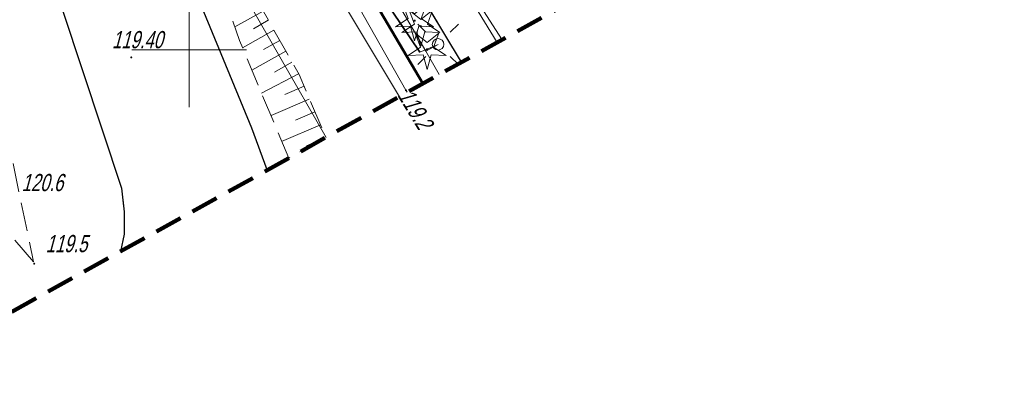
# Model space of a CAD drawing. Extents: x 7463256 to 7464485, y 5957341 to 5958260.
# Tile 192 of 256: x 7464043 to 7464086, y 5957785 to 5957801. Entities that reach past the tile are written whole.
import ezdxf

# ---------------------------------------------------------------- set-up
doc = ezdxf.new("R2010")
doc.units = 0
doc.header["$MEASUREMENT"] = 0
for name, pattern in [('1.5_0.5', [2, 1.5, -0.5]), ('218-500', [1, 0.5, -0.5]), ('4', [1.8, 1.2, -0.6]), ('l219_500', [0]), ('mz1.25_0.5', [1.75, 1.25, -0.5])]:
    doc.linetypes.add(name, pattern=pattern)
doc.layers.get('0').update_dxf_attribs({"color": 2, "linetype": 'CONTINUOUS', "lineweight": 5})
for name, color, linetype in [('000 Inne (niezydentyfikowane)', 7, 'CONTINUOUS'), ('218-Granica użytku', 7, 'CONTINUOUS'), ('219-Linia granicy', 7, 'CONTINUOUS'), ('drzewo iglaste (punkt)', 7, 'CONTINUOUS'), ('jezdnia (powierzchnia)', 7, 'CONTINUOUS'), ('krawężnik (linia)', 7, 'CONTINUOUS'), ('latarnia na słupie lub maszcie (punkt)', 7, 'CONTINUOUS'), ('Obszar opracowania', 7, 'CONTINUOUS'), ('przewód elektroenergetyczny (linia)', 7, 'CONTINUOUS'), ('przewód kanalizacyjny (linia)', 7, 'CONTINUOUS'), ('przewód telekomunikacyjny (linia)', 7, 'CONTINUOUS'), ('punkt o określonej wysokości (sieć elektroenergetyczna)', 7, 'CONTINUOUS'), ('punkt o określonej wysokości (sieć elektroenergetyczna)-Atr2', 7, 'CONTINUOUS'), ('punkt wysokościowy naturalny', 7, 'CONTINUOUS'), ('punkt wysokościowy naturalny-Atr2', 7, 'CONTINUOUS'), ('punkt wysokościowy sztuczny', 7, 'CONTINUOUS'), ('punkt wysokościowy sztuczny-Atr2', 7, 'CONTINUOUS'), ('rura ochronna - przewód elektroenergetyczny (linia)', 7, 'CONTINUOUS'), ('skarpa nieumocniona (powierzchnia)', 7, 'CONTINUOUS'), ('słup (punkt)', 7, 'CONTINUOUS'), ('Wstawianie ramki sekcyjnej z opisem', 7, 'CONTINUOUS')]:
    doc.layers.add(name, color=color, linetype=linetype)
doc.styles.get("Standard").update_dxf_attribs({"font": 'txt', "width": 0.75})

# ---------------------------------------------------------------- blocks, each defined once
blk = doc.blocks.new('PW01')
at = {"linetype": 'Continuous', "lineweight": 13}
h = blk.add_hatch(color=0, dxfattribs=at)
edge = h.paths.add_edge_path()
edge.add_arc((0, 0), 0.045, 0, 360)
blk = doc.blocks.new('PW02')
at = {"linetype": 'Continuous', "lineweight": 13}
h = blk.add_hatch(color=0, dxfattribs=at)
edge = h.paths.add_edge_path()
edge.add_arc((0, 0), 0.045, 0, 360)
blk = doc.blocks.new('OP011')
at = {"linetype": 'Continuous', "lineweight": 13}
h = blk.add_hatch(color=0, dxfattribs=at)
edge = h.paths.add_edge_path()
edge.add_arc((0, 0), 0.05, 0, 360)
at = {"color": 0, "linetype": 'Continuous', "lineweight": 13}
for p, q in [((-0.283, 0.093), (-0.512, 0.706)), ((-0.512, 0.706), (0, 0.299)), ((0, 0.299), (0.512, 0.706)), ((0.512, 0.706), (0.283, 0.093)), ((-0.828, -0.268), (-0.283, 0.093)), ((0.283, 0.093), (0.828, -0.268)), ((-0.175, -0.24), (-0.828, -0.268)), ((0, -0.87), (-0.175, -0.24)), ((0.175, -0.24), (0, -0.87)), ((0.828, -0.268), (0.175, -0.24))]:
    blk.add_line(p, q, dxfattribs=at)
blk = doc.blocks.new('SM04')
at = {"color": 0, "linetype": 'Continuous', "lineweight": 13}
blk.add_circle((0, 0), 0.25, dxfattribs=at)
blk = doc.blocks.new('SM011')
at = {"color": 0, "linetype": 'Continuous', "lineweight": 13}
for p, q in [((-0.53, 0.531), (-0.883, 0.884)), ((0.531, 0.531), (0.884, 0.884)), ((-0.53, -0.53), (-0.883, -0.883)), ((0.531, -0.53), (0.884, -0.883))]:
    blk.add_line(p, q, dxfattribs=at)

msp = doc.modelspace()

# ---------------------------------------------------------------- linework, layer by layer
at = {"layer": '000 Inne (niezydentyfikowane)', "color": 7, "linetype": 'Continuous', "lineweight": 13}
for p, q in [((7464053.23, 5957801.69), (7464051.99, 5957801)), ((7464053.45, 5957801.29), (7464052.8, 5957800.92)), ((7464053.7, 5957800.86), (7464052.33, 5957800.09)), ((7464053.95, 5957800.41), (7464053.24, 5957800.01)), ((7464054.21, 5957799.95), (7464052.74, 5957799.12)), ((7464054.48, 5957799.46), (7464053.72, 5957799.03)), ((7464054.77, 5957798.96), (7464053.16, 5957798.11)), ((7464055.01, 5957798.41), (7464054.17, 5957798.05)), ((7464055.24, 5957797.85), (7464053.57, 5957797.14)), ((7464055.48, 5957797.3), (7464054.64, 5957796.94)), ((7464055.72, 5957796.73), (7464054.03, 5957796.01)), ((7464055.877, 5957796.135), (7464055.12, 5957795.81))]:
    msp.add_line(p, q, dxfattribs=at)
at = {"layer": '218-Granica użytku', "color": 3, "linetype": '218-500', "lineweight": 18, "flags": 128}
msp.add_lwpolyline([(7464060.188, 5957798.528), (7464053.37, 5957810.1)], dxfattribs=at)
at = {"layer": '219-Linia granicy', "color": 3, "linetype": 'l219_500', "lineweight": 50, "flags": 128}
msp.add_lwpolyline([(7464060.188, 5957798.528), (7464053.37, 5957810.1)], dxfattribs=at)
at = {"layer": 'jezdnia (powierzchnia)', "color": 7, "linetype": '1.5_0.5', "lineweight": 18, "flags": 128}
for points in [[(7464067.62, 5957802.653), (7464059.23, 5957816.53), (7464056.09, 5957821.91), (7464053.32, 5957826.48), (7464047.06, 5957824.65), (7464048.3, 5957822.61), (7464054.03, 5957812.49), (7464056.36, 5957808.62), (7464061.868, 5957799.46)], [(7464047.004, 5957791.209), (7464047.17, 5957791.96), (7464047.17, 5957792.94), (7464047.06, 5957793.97), (7464044.5, 5957801.69), (7464042.93, 5957806.11), (7464042.75, 5957807.16), (7464042.86, 5957808.67), (7464043.28, 5957810.43), (7464043.79, 5957811.74), (7464045.68, 5957815.7), (7464046.62, 5957817.93), (7464047.28, 5957820.13), (7464047.48, 5957821.84), (7464047.39, 5957822.9), (7464047.06, 5957824.65)], [(7464047.06, 5957824.65), (7464048.3, 5957822.61), (7464054.03, 5957812.49), (7464056.36, 5957808.62), (7464055, 5957809.67), (7464053.75, 5957810.09), (7464052.06, 5957810.04), (7464050.39, 5957809.02), (7464049.53, 5957807.65), (7464049.08, 5957805.91), (7464049.31, 5957804.91), (7464052.73, 5957796.58), (7464053.406, 5957794.763)]]:
    msp.add_lwpolyline(points, dxfattribs=at)
at = {"layer": 'krawężnik (linia)', "color": 7, "linetype": 'Continuous', "lineweight": 25, "flags": 128}
for points in [[(7464047.06, 5957824.65), (7464047.39, 5957822.9), (7464047.48, 5957821.84), (7464047.28, 5957820.13), (7464046.62, 5957817.93), (7464045.68, 5957815.7), (7464043.79, 5957811.74), (7464043.28, 5957810.43), (7464042.86, 5957808.67), (7464042.75, 5957807.16), (7464042.93, 5957806.11), (7464044.5, 5957801.69), (7464047.06, 5957793.97), (7464047.17, 5957792.94), (7464047.17, 5957791.96), (7464047.004, 5957791.209)], [(7464053.406, 5957794.763), (7464052.73, 5957796.58), (7464049.31, 5957804.91), (7464049.08, 5957805.91), (7464049.53, 5957807.65), (7464050.39, 5957809.02), (7464052.06, 5957810.04), (7464053.75, 5957810.09), (7464055, 5957809.67), (7464056.36, 5957808.62)], [(7464061.868, 5957799.46), (7464056.36, 5957808.62)]]:
    msp.add_lwpolyline(points, dxfattribs=at)
at = {"layer": 'Obszar opracowania', "color": 132, "linetype": '4', "lineweight": 200, "flags": 128}
msp.add_lwpolyline([(7463648.63, 5957598.42), (7463381.17, 5957559), (7463352.31, 5957567.45), (7463255.88, 5957568.85), (7463280.41, 5957340.9), (7463468.95, 5957378.08), (7463536.66, 5957509.53), (7463626.95, 5957460.4), (7463653.5, 5957411.27), (7463734.5, 5957471.02), (7463879.22, 5957698.07), (7464314.97, 5957939.96), (7464470.72, 5957945.23), (7464483.34, 5958244.06), (7464262.86, 5958260.06), (7464240.11, 5958013.73), (7463789.91, 5957739.13), (7463712.41, 5957593.35)], close=True, dxfattribs=at)
at = {"layer": 'przewód elektroenergetyczny (linia)', "color": 1, "linetype": 'Continuous', "lineweight": 18, "flags": 128}
for points in [[(7464060.31, 5957799.95), (7464050.98, 5957815.91), (7464044.29, 5957827.56), (7464043.52, 5957828.75), (7464043.95, 5957828.86)], [(7464044.53, 5957828), (7464044.27, 5957826.59), (7464046.44, 5957821.73), (7464053.6, 5957809.48), (7464060.05, 5957799.9), (7464060.85, 5957800.24)], [(7464059.164, 5957797.959), (7464053.35, 5957807.67), (7464045.58, 5957820.42), (7464037.86, 5957823.45), (7464032.01, 5957825.29), (7464030.64, 5957825.34), (7464018.64, 5957818.03), (7464005.46, 5957810.01), (7463997.83, 5957805.4), (7463989.24, 5957800.74), (7463982.53, 5957797.14), (7463964.85, 5957787.35), (7463952.9, 5957780.74), (7463943.52, 5957775.23)], [(7463902.38, 5957748.1), (7463907.55, 5957751.24), (7463910.89, 5957752.88), (7463920.59, 5957758.37), (7463929.29, 5957763.36), (7463955.47, 5957778.79), (7463972.29, 5957788.41), (7463974.56, 5957789.59), (7463977.88, 5957791.49), (7464001.3, 5957804.74), (7464022.63, 5957817.64), (7464033.15, 5957824.06), (7464033.75, 5957824.33), (7464034.55, 5957824.34), (7464038.73, 5957823.14), (7464042.08, 5957822.08), (7464046.16, 5957820.15), (7464052.82, 5957809.59), (7464056.52, 5957803.41), (7464059.45, 5957798.24), (7464059.505, 5957798.149)], [(7464060.899, 5957798.922), (7464060.31, 5957799.95), (7464060.85, 5957800.24)]]:
    msp.add_lwpolyline(points, dxfattribs=at)
at = {"layer": 'przewód kanalizacyjny (linia)', "color": 34, "linetype": 'Continuous', "lineweight": 18, "flags": 128}
for points in [[(7464042.91, 5957829.04), (7464048.24, 5957821.75), (7464054.21, 5957813.41), (7464058.21, 5957808.08), (7464061.61, 5957803.3), (7464063.429, 5957800.327)], [(7464046.57, 5957829.04), (7464049.14, 5957824.69), (7464051.38, 5957820.53), (7464057.91, 5957809.59), (7464061.66, 5957803.55), (7464063.641, 5957800.444)]]:
    msp.add_lwpolyline(points, dxfattribs=at)
at = {"layer": 'przewód telekomunikacyjny (linia)', "color": 30, "linetype": 'Continuous', "lineweight": 18, "flags": 128}
msp.add_lwpolyline([(7464055.971, 5957796.186), (7464051.94, 5957803.23), (7464049.54, 5957805.85), (7464042.89, 5957814.5), (7464038.65, 5957821.25), (7464036.53, 5957826.19), (7464036.38, 5957826.54), (7464036.83, 5957826.78), (7464054.94, 5957837.64), (7464055.93, 5957838.24), (7464135.6, 5957885.24), (7464136.56, 5957885.88), (7464163.25, 5957901.94), (7464165.63, 5957898.42), (7464174.87, 5957903.55), (7464182.55, 5957907.57), (7464198.46, 5957916.34)], dxfattribs=at)
at = {"layer": 'rura ochronna - przewód elektroenergetyczny (linia)', "color": 1, "linetype": 'Continuous', "lineweight": 35, "flags": 128}
msp.add_lwpolyline([(7464060.05, 5957799.9), (7464053.6, 5957809.48), (7464046.44, 5957821.73), (7464044.27, 5957826.59), (7464044.53, 5957828)], dxfattribs=at)
at = {"layer": 'skarpa nieumocniona (powierzchnia)', "color": 7, "linetype": 'mz1.25_0.5', "lineweight": 18, "flags": 128}
for points in [[(7464043.22, 5957790.76), (7464032.36, 5957803.22), (7464039.91, 5957806.7)], [(7464052.84, 5957802.38), (7464054.79, 5957798.92), (7464055.96, 5957796.18), (7464054.34, 5957795.28), (7464052.2, 5957800.41), (7464050.29, 5957805.73)]]:
    msp.add_lwpolyline(points, close=True, dxfattribs=at)
at = {"layer": 'Wstawianie ramki sekcyjnej z opisem', "color": 7, "linetype": 'Continuous', "lineweight": 13, "flags": 128}
for points in [[(7464050, 5957797.5), (7464050, 5957802.5)], [(7464047.5, 5957800), (7464052.5, 5957800)]]:
    msp.add_lwpolyline(points, dxfattribs=at)

# ---------------------------------------------------------------- block references
at = {"layer": 'drzewo iglaste (punkt)', "color": 94, "linetype": 'Continuous', "lineweight": 13}
for p in [(7464059.83, 5957801.27), (7464060.1, 5957801.03), (7464060.37, 5957800.02)]:
    msp.add_blockref('OP011', p, dxfattribs=at)
at = {"layer": 'latarnia na słupie lub maszcie (punkt)', "color": 7, "linetype": 'Continuous', "lineweight": 18}
msp.add_blockref('SM011', (7464060.85, 5957800.24), dxfattribs=at)
at = {"layer": 'punkt o określonej wysokości (sieć elektroenergetyczna)', "color": 1, "linetype": 'Continuous', "lineweight": 13}
msp.add_blockref('PW01', (7464059.45, 5957798.24), dxfattribs=at)
at = {"layer": 'punkt wysokościowy naturalny', "color": 7, "linetype": 'Continuous', "lineweight": 13}
msp.add_blockref('PW01', (7464043.25, 5957790.68), dxfattribs=at)
at = {"layer": 'punkt wysokościowy sztuczny', "color": 7, "linetype": 'Continuous', "lineweight": 13}
msp.add_blockref('PW02', (7464047.48, 5957799.67), dxfattribs=at)
at = {"layer": 'słup (punkt)', "color": 7, "linetype": 'Continuous', "lineweight": 18}
msp.add_blockref('SM04', (7464060.85, 5957800.24), dxfattribs=at)

# ---------------------------------------------------------------- texts
at = {"layer": 'punkt o określonej wysokości (sieć elektroenergetyczna)-Atr2', "color": 1, "oblique": 15, "width": 0.72}
msp.add_text('119.2', height=0.75, rotation=301.27, dxfattribs=at).set_placement((7464059.07, 5957798.01))
at = {"layer": 'punkt wysokościowy naturalny-Atr2', "color": 7, "oblique": 15, "width": 0.72}
for s, p in [('120.6', (7464042.7, 5957793.84)), ('119.5', (7464043.75, 5957791.18))]:
    msp.add_text(s, height=0.75, dxfattribs=at).set_placement(p)
at = {"layer": 'punkt wysokościowy sztuczny-Atr2', "color": 7, "oblique": 15, "width": 0.72}
msp.add_text('119.40', height=0.75, dxfattribs=at).set_placement((7464046.64, 5957800.07))

doc.saveas('drawing.dxf')
